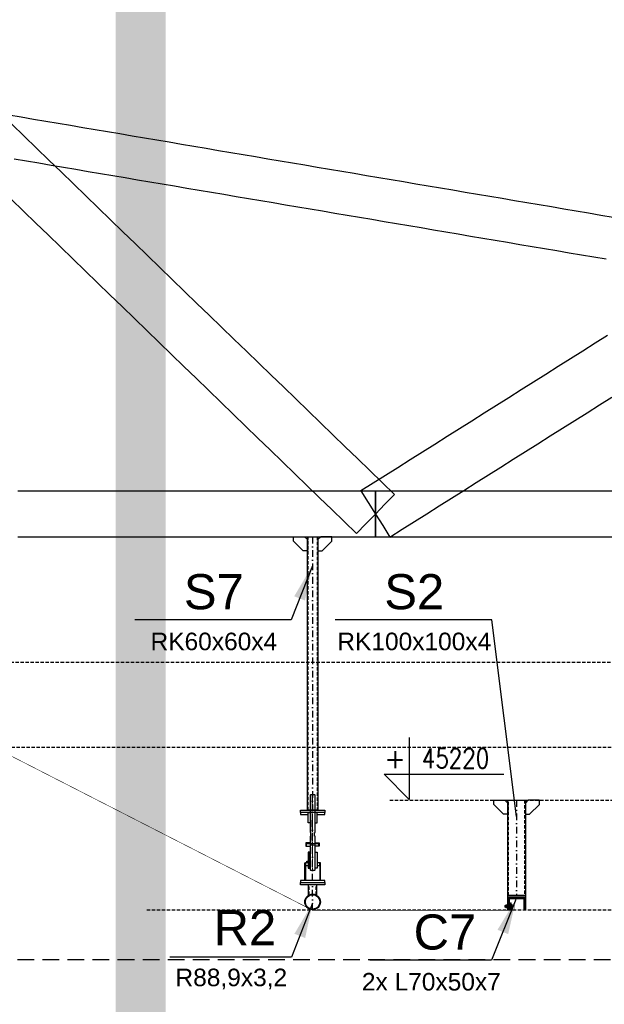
# Model space of a CAD drawing. Header units: millimetres. Extents: x -34919 to 306996, y -293018 to -145733.
# Tile 70 of 256: x 20379 to 23711, y -183580 to -177970. Entities that reach past the tile are written whole.
import ezdxf
from ezdxf.enums import TextEntityAlignment as Align

# ---------------------------------------------------------------- set-up
doc = ezdxf.new("R2010")
doc.units = ezdxf.units.MM
doc.header["$LTSCALE"] = 3
for name, pattern in [('AM_ISO08W050', [18, 12, -1.5, 3, -1.5]), ('DASHDOT', [25.4, 12.7, -6.35, 0, -6.35]), ('DASHED2', [9.525, 6.35, -3.175]), ('HIDDEN', [9.525, 6.35, -3.175])]:
    doc.linetypes.add(name, pattern=pattern)
for name, color, linetype, lineweight in [('-KONTURY', 7, 'Continuous', 18), ('AAA Widok', 2, 'Continuous', 25), ('AM_0', 7, 'Continuous', 15), ('AM_7', 4, 'AM_ISO08W050', 15), ('SIATKA', 5, 'Continuous', 18)]:
    doc.layers.add(name, color=color, linetype=linetype, lineweight=lineweight)
for name, color, linetype in [('AAA L-Opis', 3, 'Continuous'), ('ARF2000E0_BEARING_ROOF_KANTAVAT_KATTO', 7, 'Continuous'), ('blaszki', 6, 'Continuous'), ('poziome 1', 7, 'Continuous'), ('slupki', 7, 'Continuous'), ('stezenia', 4, 'Continuous'), ('STĘŻENIA_OPIS', 4, 'Continuous')]:
    doc.layers.add(name, color=color, linetype=linetype)
doc.styles.add('ROMANS', font='romans.shx')
doc.styles.get("Standard").update_dxf_attribs({"font": 'arial.ttf', "height": 25})
doc.dimstyles.new('STANDARD-100', dxfattribs={"dimscale": 100, "dimtxt": 2, "dimasz": 2, "dimexe": 0, "dimexo": 0, "dimgap": 0.6, "dimtad": 1, "dimdec": 0, "dimzin": 12, "dimdsep": 46, "dimtxsty": 'Standard', "dimcen": 1, "dimclrd": 256, "dimclre": 256, "dimclrt": 2, "dimadec": 0, "dimazin": 0, "dimtfac": 1, "dimtdec": 0, "dimtmove": 0, "dimatfit": 3, "dimfxl": 0, "dimtolj": 1, "dimtzin": 0, "dimarcsym": 0})

# ---------------------------------------------------------------- blocks, each defined once
blk = doc.blocks.new('A$C09B41FFC')
at = {"layer": 'AAA L-Opis', "color": 7}
for p, q in [((-13, 500), (-13, 284.6)), ((13, 500), (13, 284.6)), ((-13, 264.6), (-13, 214.6)), ((13, 264.6), (13, 214.6)), ((-15, 214.6), (15, 214.6))]:
    blk.add_line(p, q, dxfattribs=at)
at = {"layer": 'AAA Widok', "color": 7}
for p, q in [((-16, 222.6), (-16, 226.6)), ((16, 222.6), (16, 226.6)), ((-16.3, 172.6), (-15, 172.6)), ((-15.3, 171.6), (-15, 171.6)), ((15, 172.6), (16.2, 172.6)), ((15, 171.6), (15.2, 171.6)), ((-16.3, 82), (-15, 82)), ((-16.3, 82), (-15, 82)), ((-15.3, 83), (-15, 83)), ((16.2, 82, 0), (15, 82, 0)), ((21.2, 82), (20, 82))]:
    blk.add_line(p, q, dxfattribs=at)
for points in [[(15, 284.6), (15, 498), (13, 500), (-13, 500), (-15, 498), (-15, 284.6)], [(-15, 264.6), (-10.5, 264.6), (-10.5, 284.6), (-15, 284.6)], [(15, 264.6), (10.5, 264.6), (10.5, 284.6), (15, 284.6)], [(-15, 226.6), (-38.1, 226.6), (-38.1, 222.6), (-15, 222.6)], [(-15, 264.6), (-15, 72), (-13, 70), (13, 70), (15, 72), (15, 264.6)], [(15, 226.6), (38.1, 226.6), (38.1, 222.6), (15, 222.6)], [(-15, 222.6), (-38.1, 222.6), (-38.1, 207.6), (-15, 207.6)], [(15, 222.6), (38.1, 222.6), (38.1, 207.6), (15, 207.6)], [(-25, 112), (-41.2, 112), (-41.2, 98), (-25, 98)], [(25, 98), (41.3, 98), (41.3, 112), (25, 112)]]:
    blk.add_lwpolyline(points, dxfattribs=at)
at = {"layer": 'AAA Widok', "color": 7, "elevation": 0}
for points in [[(-25, 400), (-70, 400), (-70, 388), (-25, 388)], [(25, 388), (70, 388), (70, 400), (25, 400)], [(-44.4, 12), (-44.4, 112), (-41.2, 112), (-41.2, 12)], [(44.5, 12), (44.5, 112), (41.3, 112), (41.3, 12)]]:
    blk.add_lwpolyline(points, dxfattribs=at)
for points in [[(-25, 340), (-25, 400), (-14.3, 400), (-13.3, 399), (-13.3, 341), (-14.3, 340)], [(25, 340), (25, 400), (14.2, 400), (13.2, 399), (13.2, 341), (14.2, 340)]]:
    blk.add_lwpolyline(points, close=True, dxfattribs=at)
at = {"layer": 'AAA Widok', "color": 7}
for points in [[(-38.1, 207.6), (-35.2, 207.6), (-35.2, 222.6), (-38.1, 222.6)], [(-25, 172.6), (-25, 82), (-16.3, 82), (-15.3, 83), (-15.3, 171.6), (-16.3, 172.6)], [(25, 172.6), (25, 82), (16.2, 82), (15.2, 83), (15.2, 171.6), (16.2, 172.6)], [(38.1, 207.6), (35.2, 207.6), (35.2, 222.6), (38.1, 222.6)]]:
    blk.add_lwpolyline(points, close=True, dxfattribs=at)
blk.add_circle((-30, 118.7), 4, dxfattribs=at)
at = {"layer": 'AM_0', "color": 7}
for points in [[(-25, 112), (-25, 113), (-26, 112)], [(25, 112), (25, 113), (26, 112)]]:
    blk.add_solid(points, dxfattribs=at)
at = {"layer": 'AM_7', "color": 7}
blk.add_line((0, 500), (0, 70), dxfattribs=at)
at = {"layer": 'SIATKA', "color": 7}
blk.add_line((-15, 222.6), (15, 222.6), dxfattribs=at)
blk = doc.blocks.new('poziom')
at = {"color": 4}
for p, q in [((0, 1.176), (0, 0.076)), ((-0.446, 0.522), (1.685, 0.522)), ((-0.446, 0.522), (0, 0.076))]:
    blk.add_line(p, q, dxfattribs=at)
at = {"color": 2, "style": 'ROMANS'}
blk.add_attdef('+', text='', height=0.35, dxfattribs=at).set_placement((-0.254, 0.632), align=Align.CENTER)
at = {"color": 2, "style": 'ROMANS', "width": 0.8}
blk.add_attdef('POZIOM', text='', height=0.35, dxfattribs=at).set_placement((0.824, 0.632), align=Align.CENTER)

msp = doc.modelspace()

# ---------------------------------------------------------------- hatches: boundary and pattern name
at = {"layer": '-KONTURY'}
h = msp.add_hatch(dxfattribs=at)
h.set_pattern_fill('ANSI31', color=256, scale=0.5, style=0)
h.set_pattern_definition([(45, (-19471.3157, -69945.7786), (-1.122532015, 1.122532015), [])])
h.paths.add_polyline_path([(23172.074, -183018.168), (23170.874, -183018.168), (23168.074, -183015.368), (23168.074, -183001.668), (23172.074, -183001.668)])
h.paths.add_polyline_path([(23172.074, -183041.668), (23168.074, -183041.668), (23168.074, -183027.968), (23170.874, -183025.168), (23172.074, -183025.168)])
h = msp.add_hatch(dxfattribs=at)
h.set_pattern_fill('ANSI31', color=256, scale=0.5, angle=90, style=0)
h.set_pattern_definition([(135, (-19520.6267, -69943.7786), (-1.122532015, -1.122532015), [])])
h.paths.add_polyline_path([(23176.074, -183018.168), (23176.074, -183001.668), (23180.074, -183001.668), (23180.074, -183018.168)])
h.paths.add_polyline_path([(23176.074, -183041.668), (23176.074, -183025.168), (23180.074, -183025.168), (23180.074, -183027.668), (23180.074, -183041.668)])
at = {"layer": 'slupki'}
h = msp.add_hatch(dxfattribs=at)
h.set_pattern_fill('ANSI32')
h.set_pattern_definition([(45, (-28148.691, -187517.809), (-6.7351921, 6.7351921), []), (45, (-28144.201, -187517.809), (-6.7351921, 6.7351921), [])])
h.paths.add_polyline_path([(23161.074, -182971.668), (23211.074, -182971.668), (23211.074, -182973.58, -0.41421356), (23205.985, -182978.668), (23168.074, -182978.668), (23168.074, -183036.58, -0.41421356), (23162.985, -183041.668), (23161.074, -183041.668)])
h.paths.add_polyline_path([(23211.074, -182973.58), (23211.074, -182971.668), (23261.074, -182971.668), (23261.074, -183041.668), (23259.162, -183041.668, -0.41421356), (23254.074, -183036.58), (23254.074, -182978.668), (23216.162, -182978.668, -0.41421356)])

# ---------------------------------------------------------------- linework, layer by layer
at = {"layer": '-KONTURY'}
for p, q in [((23170.874, -183018.168, 0), (23170.874, -183025.168, 0)), ((23180.074, -183018.168, 0), (23176.074, -183018.168, 0)), ((23180.074, -183025.168, 0), (23176.074, -183025.168, 0))]:
    msp.add_line(p, q, dxfattribs=at)
at = {"layer": '-KONTURY', "linetype": 'HIDDEN', "const_width": 3, "elevation": 0}
msp.add_lwpolyline([(19293.625, -181635.011), (22048.624, -183044.237), (23199.074, -183044.237), (23199.074, -182995.443)], dxfattribs=at)
at = {"layer": '-KONTURY', "elevation": 0}
for points in [[(23172.074, -183001.668), (23172.074, -183041.668), (23168.074, -183041.668), (23168.074, -183001.668)], [(23172.074, -183001.668), (23172.074, -183041.668), (23168.074, -183041.668), (23168.074, -183001.668)], [(23180.074, -183001.668), (23180.074, -183041.668), (23176.074, -183041.668), (23176.074, -183001.668)]]:
    msp.add_lwpolyline(points, close=True, dxfattribs=at)
at = {"layer": '-KONTURY', "extrusion": (0, 1, 0)}
for points, elevation in [([(-23186.574, 0), (-23144.974, 0)], -183021.668), ([(-23175.574, 0), (-23145.074, 0)], -183017.589), ([(-23175.574, 0), (-23145.074, 0)], -183025.748), ([(-23175.574, 0), (-23145.994, 0)], -183016.668), ([(-23175.574, 0), (-23145.994, 0)], -183026.668), ([(-23159.174, 0), (-23150.574, 0)], -183021.668), ([(-23157.954, 0), (-23151.794, 0)], -183012.428), ([(-23157.954, 0), (-23151.794, 0)], -183017.048), ([(-23157.954, 0), (-23151.794, 0)], -183026.288), ([(-23157.954, 0), (-23151.794, 0)], -183030.908), ([(-23161.174, 0), (-23158.974, 0)], -183021.668), ([(-23161.074, 0), (-23159.074, 0)], -183011.668), ([(-23159.074, 0), (-23161.074, 0)], -183031.668), ([(-23180.074, 0), (-23176.494, 0)], -183017.074), ([(-23180.074, 0), (-23176.494, 0)], -183026.262), ([(-23180.674, 0), (-23180.074, 0)], -183013.968), ([(-23180.674, 0), (-23180.074, 0)], -183029.368), ([(-23185.713, 0), (-23180.674, 0)], -183011.851), ([(-23185.713, 0), (-23180.674, 0)], -183016.758), ([(-23185.713, 0), (-23180.674, 0)], -183026.578), ([(-23185.713, 0), (-23180.674, 0)], -183031.486)]:
    msp.add_lwpolyline(points, dxfattribs=dict(at, elevation=elevation))
at = {"layer": '-KONTURY', "extrusion": (0.707107, -0.707107, 0), "elevation": 145779.017}
msp.add_lwpolyline([(-113046.939, 0), (-113045.638, 0)], dxfattribs=at)
at = {"layer": '-KONTURY', "extrusion": (1, 0, 0)}
for points, elevation in [([(-183017.589, 0), (-183025.748, 0)], 23145.074), ([(-183016.668, 0), (-183026.668, 0)], 23145.994), ([(-183028.968, 0), (-183014.368, 0)], 23150.674), ([(-183011.668, 0), (-183031.668, 0)], 23159.074), ([(-183028.968, 0), (-183014.368, 0)], 23159.074), ([(-183031.668, 0), (-183011.668, 0)], 23161.074), ([(-183016.668, 0), (-183026.668, 0)], 23175.574), ([(-183017.074, 0), (-183013.968, 0)], 23180.074), ([(-183026.262, 0), (-183017.074, 0)], 23180.074), ([(-183029.368, 0), (-183026.262, 0)], 23180.074), ([(-183011.851, 0), (-183013.968, 0)], 23180.674), ([(-183013.968, 0), (-183029.368, 0)], 23180.674), ([(-183029.368, 0), (-183031.486, 0)], 23180.674), ([(-183030.168, 0), (-183013.168, 0)], 23186.474)]:
    msp.add_lwpolyline(points, dxfattribs=dict(at, elevation=elevation))
at = {"layer": '-KONTURY', "extrusion": (-0.707107, -0.707107, 0), "elevation": 113052.709}
msp.add_lwpolyline([(145786.088, 0), (145784.786, 0)], dxfattribs=at)
at = {"layer": '-KONTURY', "extrusion": (0.866025, -0.5, 0)}
for points, elevation in [([(-146917.515, 0), (-146919.755, 0)], 111556.256), ([(-146930.44, 0), (-146928.199, 0)], 111570.83), ([(-146917.06, 0), (-146915.539, 0)], 111595.159)]:
    msp.add_lwpolyline(points, dxfattribs=dict(at, elevation=elevation))
at = {"layer": '-KONTURY', "extrusion": (0.866025, 0.5, 0)}
for points, elevation in [([(-170085.313, 0), (-170083.073, 0)], -71465.413), ([(-170072.389, 0), (-170074.629, 0)], -71450.838), ([(-170085.769, 0), (-170087.29, 0)], -71426.509)]:
    msp.add_lwpolyline(points, dxfattribs=dict(at, elevation=elevation))
at = {"layer": '-KONTURY', "elevation": 0}
for points in [[(23168.074, -183015.368), (23170.874, -183018.168), (23172.074, -183018.168)], [(23168.074, -183027.968), (23170.874, -183025.168), (23172.074, -183025.168)], [(23175.574, -183016.668), (23176.494, -183017.074)], [(23175.574, -183026.668), (23176.494, -183026.262)]]:
    msp.add_lwpolyline(points, dxfattribs=at)
at = {"layer": '-KONTURY', "extrusion": (0.487829, -0.872939, 0), "elevation": 171068.976}
msp.add_lwpolyline([(-69050.348, 0), (-69049.293, 0)], dxfattribs=at)
at = {"layer": '-KONTURY', "extrusion": (-0.487829, -0.872939, 0), "elevation": 148464.682}
msp.add_lwpolyline([(109516.072, 0), (109517.126, 0)], dxfattribs=at)
at = {"layer": '-KONTURY'}
for centre, radius, start, end in [((23155.163, -183014.738, 0), 4.085, 154.438469, 214.438469), ((23166.343, -183021.668, 0), 15.265, 162.383031, 197.616969), ((23155.163, -183028.598, 0), 4.085, 145.561531, 205.561531), ((23154.585, -183014.738, 0), 4.085, 325.561531, 25.561531), ((23143.405, -183021.668, 0), 15.265, 342.383031, 17.616969), ((23154.585, -183028.598, 0), 4.085, 334.438469, 34.438469), ((23182.136, -183014.305, 0), 4.338, 325.553128, 25.553128), ((23170.246, -183021.668, 0), 16.227, 342.387526, 17.612474), ((23182.136, -183029.032, 0), 4.338, 334.446872, 34.446872)]:
    msp.add_arc(centre, radius, start, end, dxfattribs=at)
at = {"color": 4, "linetype": 'DASHED2'}
for p, q in [((-5676.685, -181631.237, 0), (29443.668, -181631.237, 0)), ((-5671.516, -182115.716, 0), (29441.729, -182115.716, 0)), ((22488.771, -182416.237, 0), (27066.677, -182416.237, 0)), ((21103.168, -183041.237, 0), (29441.729, -183041.237, 0))]:
    msp.add_line(p, q, dxfattribs=at)
at = {"color": 6, "const_width": 285}
msp.add_lwpolyline([(21069, -201310), (33444, -201310), (33444, -148715), (21069, -148715)], close=True, dxfattribs=at)
at = {"layer": 'ARF2000E0_BEARING_ROOF_KANTAVAT_KATTO'}
for points in [[(23762.564, -179096.298), (23692.252, -179084.412), (23621.939, -179072.526), (23551.627, -179060.64), (23481.314, -179048.754), (23411.002, -179036.868), (23340.689, -179024.982), (23270.377, -179013.096), (23200.064, -179001.21), (23129.752, -178989.325), (23059.439, -178977.439), (22989.127, -178965.553), (22918.814, -178953.667), (22848.502, -178941.781), (22778.189, -178929.895), (22707.877, -178918.009), (22637.564, -178906.123), (22567.252, -178894.237), (22496.939, -178882.351), (22426.627, -178870.465), (22356.314, -178858.579), (22286.002, -178846.693), (22215.689, -178834.807), (22145.377, -178822.921), (22075.064, -178811.035), (22004.752, -178799.15), (21934.439, -178787.264), (21864.127, -178775.378), (21793.814, -178763.492), (21723.502, -178751.606), (21653.189, -178739.72), (21582.877, -178727.834), (21512.564, -178715.948), (21442.252, -178704.062), (21371.939, -178692.176), (21301.627, -178680.29), (21231.314, -178668.404), (21161.002, -178656.518), (21090.689, -178644.632), (21020.377, -178632.746), (20950.064, -178620.86), (20879.752, -178608.975), (20809.439, -178597.089), (20739.127, -178585.203), (20668.814, -178573.317), (20598.502, -178561.431), (20528.189, -178549.545), (20457.877, -178537.659), (20387.564, -178525.773), (20317.252, -178513.887)], [(22298.825, -180897.61), (22352.725, -180841.923), (22406.625, -180786.236), (22460.525, -180730.55), (22514.425, -180674.863), (22444.113, -180606.806), (22373.8, -180538.75), (22303.488, -180470.694), (22233.175, -180402.638), (22162.863, -180334.581), (22092.55, -180266.525), (22022.238, -180198.469), (21951.925, -180130.413), (21881.613, -180062.356), (21811.3, -179994.3), (21740.988, -179926.244), (21670.675, -179858.188), (21600.363, -179790.131), (21530.05, -179722.075), (21459.738, -179654.019), (21389.425, -179585.963), (21319.113, -179517.906), (21248.8, -179449.85), (21178.488, -179381.794), (21108.175, -179313.738), (21037.863, -179245.681), (20967.55, -179177.625), (20897.238, -179109.569), (20826.925, -179041.513), (20756.613, -178973.456), (20686.3, -178905.4), (20615.988, -178837.344), (20545.675, -178769.288), (20475.363, -178701.231), (20405.05, -178633.175), (20334.738, -178565.119)], [(20347.561, -178762.416), (20417.873, -178774.302), (20488.186, -178786.187), (20558.498, -178798.073), (20628.811, -178809.959), (20699.123, -178821.845), (20769.436, -178833.731), (20839.748, -178845.617), (20910.061, -178857.503), (20980.373, -178869.389), (21050.686, -178881.275), (21120.998, -178893.161), (21191.311, -178905.047), (21261.623, -178916.933), (21331.936, -178928.819), (21402.248, -178940.705), (21472.561, -178952.591), (21542.873, -178964.477), (21613.186, -178976.362), (21683.498, -178988.248), (21753.811, -179000.134), (21824.123, -179012.02), (21894.436, -179023.906), (21964.748, -179035.792), (22035.061, -179047.678), (22105.373, -179059.564), (22175.686, -179071.45), (22245.998, -179083.336), (22316.311, -179095.222), (22386.623, -179107.108), (22456.936, -179118.994), (22527.248, -179130.88), (22597.561, -179142.766), (22667.873, -179154.652), (22738.186, -179166.537), (22808.498, -179178.423), (22878.811, -179190.309), (22949.123, -179202.195), (23019.436, -179214.081), (23089.748, -179225.967), (23160.061, -179237.853), (23230.373, -179249.739), (23300.686, -179261.625), (23370.998, -179273.511), (23441.311, -179285.397), (23511.623, -179297.283), (23581.936, -179309.169), (23652.248, -179321.055), (23722.561, -179332.941)], [(20330.075, -178992.035), (20400.388, -179060.092), (20470.7, -179128.148), (20541.013, -179196.204), (20611.325, -179264.26), (20681.638, -179332.317), (20751.95, -179400.373), (20822.263, -179468.429), (20892.575, -179536.485), (20962.888, -179604.542), (21033.2, -179672.598), (21103.513, -179740.654), (21173.825, -179808.71), (21244.138, -179876.767), (21314.45, -179944.823), (21384.763, -180012.879), (21455.075, -180080.935), (21525.388, -180148.992), (21595.7, -180217.048), (21666.013, -180285.104), (21736.325, -180353.16), (21806.638, -180421.217), (21876.95, -180489.273), (21947.263, -180557.329), (22017.575, -180625.385), (22087.888, -180693.442), (22158.2, -180761.498), (22228.513, -180829.554), (22298.825, -180897.61)], [(23730.271, -179769.394), (23659.958, -179813.679), (23589.646, -179857.963), (23519.333, -179902.247), (23449.021, -179946.532), (23378.708, -179990.816), (23308.396, -180035.101), (23238.083, -180079.385), (23167.771, -180123.669), (23097.458, -180167.954), (23027.146, -180212.238), (22956.833, -180256.522), (22886.521, -180300.807), (22816.208, -180345.091), (22745.896, -180389.376), (22675.583, -180433.66), (22605.271, -180477.944), (22534.958, -180522.229), (22464.646, -180566.513), (22394.333, -180610.797), (22324.021, -180655.082), (22365.323, -180720.659), (22406.625, -180786.236), (22447.927, -180851.814), (22489.229, -180917.391), (22559.542, -180873.107), (22629.854, -180828.822), (22700.167, -180784.538), (22770.479, -180740.254), (22840.792, -180695.969), (22911.104, -180651.685), (22981.417, -180607.401), (23051.729, -180563.116), (23122.042, -180518.832), (23192.354, -180474.547), (23262.667, -180430.263), (23332.979, -180385.979), (23403.292, -180341.694), (23473.604, -180297.41), (23543.917, -180253.126), (23614.229, -180208.841), (23684.542, -180164.557), (23754.854, -180120.272)], [(22406.625, -180916.236), (22406.625, -180851.236), (22406.625, -180786.236), (22406.625, -180721.236), (22406.625, -180656.236), (22336.313, -180656.236), (22266, -180656.236), (22195.688, -180656.236), (22125.375, -180656.236), (22055.063, -180656.236), (21984.75, -180656.236), (21914.438, -180656.236), (21844.125, -180656.236), (21773.813, -180656.236), (21703.5, -180656.236), (21633.188, -180656.236), (21562.875, -180656.236), (21492.563, -180656.236), (21422.25, -180656.236), (21351.938, -180656.236), (21281.625, -180656.236), (21211.313, -180656.236), (21141, -180656.236), (21070.688, -180656.236), (21000.375, -180656.236), (20930.063, -180656.236), (20859.75, -180656.236), (20789.438, -180656.236), (20719.125, -180656.236), (20648.813, -180656.236), (20578.5, -180656.236), (20508.188, -180656.236), (20437.875, -180656.236), (20367.563, -180656.236)], [(23901.938, -180656.236), (23531.625, -180656.236), (23461.313, -180656.236), (23391, -180656.236), (23320.688, -180656.236), (23250.375, -180656.236), (23180.063, -180656.236), (23109.75, -180656.236), (23039.438, -180656.236), (22969.125, -180656.236), (22898.813, -180656.236), (22828.5, -180656.236), (22758.188, -180656.236), (22687.875, -180656.236), (22617.563, -180656.236), (22547.25, -180656.236), (22476.938, -180656.236), (22406.625, -180656.236), (22406.625, -180721.236), (22406.625, -180786.236), (22406.625, -180851.236), (22406.625, -180916.236), (22476.938, -180916.236), (22547.25, -180916.236), (22617.563, -180916.236), (22687.875, -180916.236), (22758.188, -180916.236), (22828.5, -180916.236), (22898.813, -180916.236), (22969.125, -180916.236), (23039.438, -180916.236), (23109.75, -180916.236), (23180.063, -180916.236), (23250.375, -180916.236), (23320.688, -180916.236), (23391, -180916.236), (23461.313, -180916.236), (23531.625, -180916.236), (23901.938, -180916.236)], [(20367.563, -180916.236), (20437.875, -180916.236), (20508.188, -180916.236), (20578.5, -180916.236), (20648.813, -180916.236), (20719.125, -180916.236), (20789.438, -180916.236), (20859.75, -180916.236), (20930.063, -180916.236), (21000.375, -180916.236), (21070.688, -180916.236), (21141, -180916.236), (21211.313, -180916.236), (21281.625, -180916.236), (21351.938, -180916.236), (21422.25, -180916.236), (21492.563, -180916.236), (21562.875, -180916.236), (21633.188, -180916.236), (21703.5, -180916.236), (21773.813, -180916.236), (21844.125, -180916.236), (21909.438, -180916.236), (21979.75, -180916.236), (22055.063, -180916.236), (22130.375, -180916.236), (22195.688, -180916.236), (22266, -180916.236), (22336.313, -180916.236), (22406.625, -180916.236)]]:
    msp.add_lwpolyline(points, dxfattribs=at)
at = {"layer": 'blaszki', "elevation": 0}
for points in [[(22018.624, -180996.236), (21994.624, -180996.236), (21938.624, -180940.236), (21938.624, -180916.236), (22002.624, -180916.236), (22018.624, -180932.236)], [(22078.624, -180996.236), (22102.624, -180996.236), (22158.624, -180940.236), (22158.624, -180916.236), (22094.624, -180916.236), (22078.624, -180932.236)], [(23161.074, -182496.957), (23137.074, -182496.957), (23081.074, -182440.957), (23081.074, -182416.957), (23145.074, -182416.957), (23161.074, -182432.957)], [(23261.074, -182496.957), (23285.074, -182496.957), (23341.074, -182440.957), (23341.074, -182416.957), (23277.074, -182416.957), (23261.074, -182432.957)], [(22118.624, -182486.499), (21978.624, -182486.499), (21978.624, -182474.499), (22118.624, -182474.499)], [(22118.624, -182874.499), (21978.624, -182874.499), (21978.624, -182886.499), (22118.624, -182886.499)], [(22118.624, -182898.499), (21978.624, -182898.499), (21978.624, -182886.499), (22118.624, -182886.499)], [(23261.074, -182971.668), (23161.074, -182971.668), (23161.074, -182959.668), (23261.074, -182959.668)]]:
    msp.add_lwpolyline(points, close=True, dxfattribs=at)
at = {"layer": 'poziome 1', "linetype": 'HIDDEN', "ltscale": 5}
msp.add_lwpolyline([(30729.318, -175934.468), (-7495.118, -175934.468), (-7495.118, -183324.589), (30729.318, -183324.589)], close=True, dxfattribs=at)
at = {"layer": 'poziome 1', "color": 2, "elevation": 0}
for points in [[(23161.074, -182971.668), (23211.074, -182971.668), (23211.074, -182973.58, -0.41421356), (23205.985, -182978.668), (23168.074, -182978.668), (23168.074, -183036.58, -0.41421356), (23162.985, -183041.668), (23161.074, -183041.668)], [(23211.074, -182973.58), (23211.074, -182971.668), (23261.074, -182971.668), (23261.074, -183041.668), (23259.162, -183041.668, -0.41421356), (23254.074, -183036.58), (23254.074, -182978.668), (23216.162, -182978.668, -0.41421356)]]:
    msp.add_lwpolyline(points, format="xyb", close=True, dxfattribs=at)
at = {"layer": 'slupki', "color": 4, "linetype": 'DASHDOT'}
for p, q in [((22048.624, -180916.236, 0), (22048.624, -182474.499, 0)), ((23211.074, -182416.957, 0), (23211.074, -182959.668, 0)), ((22048.624, -182874.499, 0), (22048.624, -182498.499, 0)), ((22048.624, -183041.237, 0), (22048.624, -182886.499, 0))]:
    msp.add_line(p, q, dxfattribs=at)
at = {"layer": 'slupki', "color": 3}
for p, q in [((22024.474, -182959.469, 0), (22024.474, -182898.499, 0)), ((22072.774, -182959.469, 0), (22072.774, -182898.499, 0))]:
    msp.add_line(p, q, dxfattribs=at)
at = {"layer": 'slupki', "linetype": 'HIDDEN'}
for p, q in [((22028.474, -182957.166, 0), (22028.474, -182898.499, 0)), ((22068.774, -182957.166, 0), (22068.774, -182898.499, 0))]:
    msp.add_line(p, q, dxfattribs=at)
at = {"layer": 'slupki', "color": 3, "elevation": 0}
for points in [[(22078.624, -182474.499), (22018.624, -182474.499), (22018.624, -180916.236), (22078.624, -180916.236)], [(23261.074, -182959.668), (23161.074, -182959.668), (23161.074, -182416.957), (23261.074, -182416.957)]]:
    msp.add_lwpolyline(points, close=True, dxfattribs=at)
at = {"layer": 'slupki', "linetype": 'HIDDEN', "elevation": 0}
for points in [[(22022.624, -182474.499), (22022.624, -180916.236)], [(22074.624, -180916.236), (22074.624, -182474.499)], [(23165.074, -182959.668), (23165.074, -182416.957)], [(23257.074, -182416.957), (23257.074, -182959.668)]]:
    msp.add_lwpolyline(points, dxfattribs=at)
at = {"layer": 'stezenia', "color": 3}
for radius in [44.45, 41.25]:
    msp.add_circle((22048.624, -182996.787, 0), radius, dxfattribs=at)

# ---------------------------------------------------------------- block references
at = {"color": 4, "xscale": 320, "yscale": 320, "zscale": 320}
msp.add_blockref('poziom', (22599.574, -182436.519), dxfattribs=at).add_auto_attribs({'POZIOM': '45220', '+': '+'})
at = {"layer": 'stezenia', "color": 9}
msp.add_blockref('A$C09B41FFC', (22048.624, -182886.499, 0), dxfattribs=at)

# ---------------------------------------------------------------- texts
at = {"layer": 'STĘŻENIA_OPIS', "linetype": 'DASHDOT', "char_height": 200, "attachment_point": 5}
for s, insert in [('{\\farial|b0|i0|c238|p34;\\C3;S7\\C256;\\P\\H0.5x;RK60x60x4}', (21485.529, -181346.224)), ('{\\farial|b0|i0|c238|p34;\\C3;S2\\C256;\\P\\H0.5x;RK100x100x4}', (22627.942, -181346.224)), ('{\\farial|b0|i0|c238|p34;\\C3;^I^IR2\\C256;\\P\\H0.5x;R88,9x3,2}', (21585.058, -183269.378, 0)), ('{\\farial|b0|i0|c238|p34;\\C3;^I^I\\C6;C7\\C256;\\P\\H0.5x;2x L70x50x7}', (22725.284, -183285.308, 0))]:
    msp.add_mtext(s, dxfattribs=dict(at, insert=insert))

# ---------------------------------------------------------------- leaders
at = {"layer": 'stezenia', "color": 3}
for points in [[(22046.888, -181080.732), (21926.861, -181388.602), (21035.46, -181388.602)], [(22048.07, -183003.886, 0), (21928.043, -183311.756, 0), (21235.303, -183311.756, 0)], [(23207.74, -182982.267, 0), (23068.27, -183327.686, 0), (22375.529, -183327.686, 0)]]:
    msp.add_leader(points, dimstyle='STANDARD-100', override={"dimgap": 0.6, "dimtad": 0, "dimfxl": 1.25, "dimfxlon": 1}, dxfattribs=at)
at = {"layer": 'stezenia', "color": 3, "has_arrowhead": 0}
msp.add_leader([(23211.074, -182509.536), (23069.274, -181388.602), (22177.873, -181388.602)], dimstyle='STANDARD-100', override={"dimtad": 0, "dimfxl": 1.25, "dimfxlon": 1}, dxfattribs=at)

doc.saveas('drawing.dxf')
